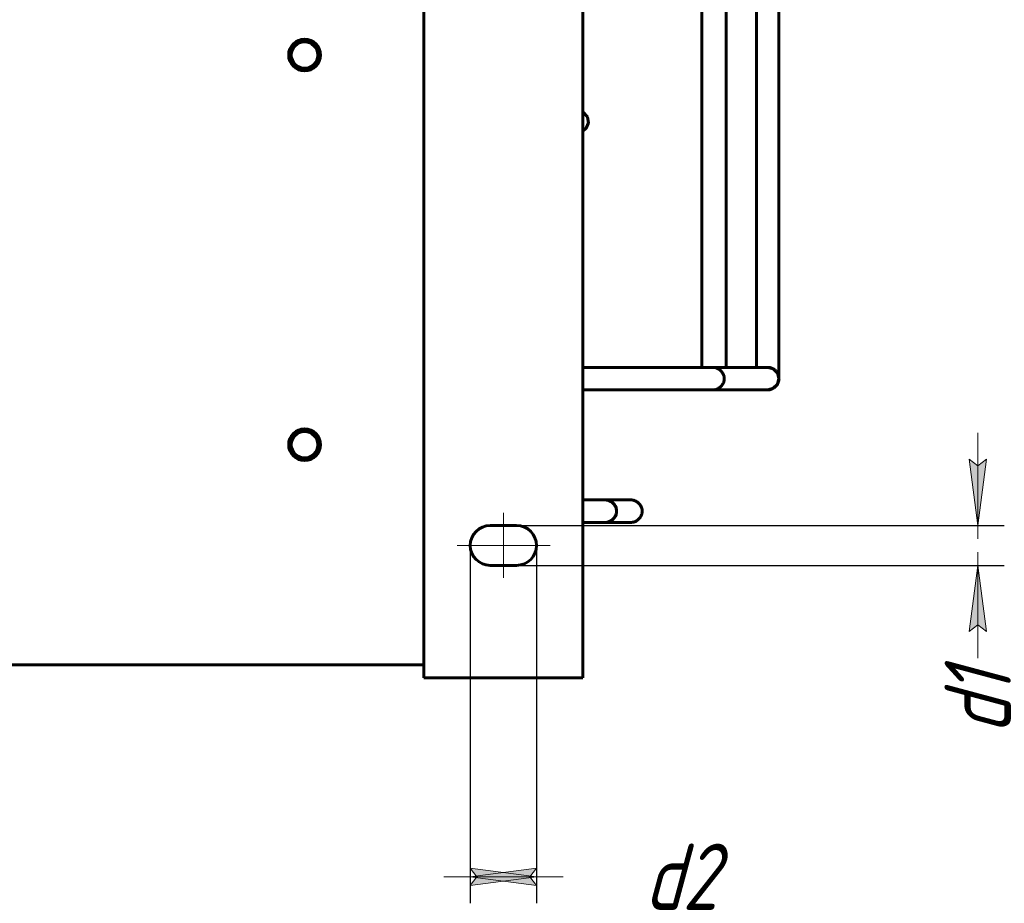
# Model space of a CAD drawing. Header units: millimetres. Extents: x 0 to 420, y 0 to 594.
# Tile 14 of 17: x 244 to 318, y 343 to 409. Entities that reach past the tile are written whole.
import ezdxf

# ---------------------------------------------------------------- set-up
doc = ezdxf.new("R2010")
doc.units = ezdxf.units.MM
for name, pattern in [('K5LT_AXLED', [19.5, 15, -1.5, 1.5, -1.5]), ('K5LT_BASIC', [0]), ('K5LT_THIN', [0])]:
    doc.linetypes.add(name, pattern=pattern)
doc.layers.add('Системный слой', color=7, linetype='Continuous')
doc.styles.add('KDIMTEXTSTYLE', font='GOST_AU.SHX', dxfattribs={"width": 0.96, "oblique": 15, "height": 5})
doc.dimstyles.new('KDIMSTYLE (0.20)', dxfattribs={"dimtxt": 5, "dimasz": 1, "dimexe": 2, "dimexo": 0, "dimgap": 1, "dimtad": 1, "dimlfac": 5, "dimtxsty": 'KDIMTEXTSTYLE', "dimsah": 1, "dimcen": 0, "dimdle": 1, "dimadec": 0, "dimazin": 0, "dimtfac": 0.667, "dimtmove": 0, "dimatfit": 3, "dimfxl": 1, "dimtvp": 1, "dimtolj": 1, "dimtzin": 0, "dimarcsym": 0})

# ---------------------------------------------------------------- blocks, each defined once
blk = doc.blocks.new('U109')
at = {"layer": 'Системный слой', "color": 150, "linetype": 'K5LT_BASIC', "lineweight": 60, "true_color": 0x0080ff}
for p, q in [((296.275, 381.567), (296.274, 381.567)), ((296.274, 381.567), (296.274, 381.567)), ((296.276, 381.567), (296.275, 381.567)), ((296.275, 381.567), (296.275, 381.567)), ((296.275, 381.567), (296.275, 381.567)), ((296.277, 381.567), (296.276, 381.567)), ((296.276, 381.567), (296.276, 381.567)), ((296.278, 381.567), (296.277, 381.567))]:
    blk.add_line(p, q, dxfattribs=at)
blk = doc.blocks.new('U110')
at = {"layer": 'Системный слой', "color": 150, "linetype": 'K5LT_BASIC', "lineweight": 60, "true_color": 0x0080ff}
blk.add_line((295.426, 410.967), (295.426, 383.267), dxfattribs=at)
blk = doc.blocks.new('U128')
at = {"layer": 'Системный слой', "color": 150, "linetype": 'K5LT_BASIC', "lineweight": 60, "true_color": 0x0080ff}
for p, q in [((288.154, 373.267), (288.154, 373.267)), ((288.154, 373.267), (288.335, 373.245)), ((288.335, 373.245), (288.336, 373.245)), ((288.336, 373.245), (288.337, 373.244)), ((288.337, 373.244), (288.338, 373.244)), ((288.338, 373.244), (288.339, 373.244)), ((288.339, 373.244), (288.341, 373.243)), ((288.341, 373.243), (288.343, 373.243)), ((288.343, 373.243), (288.347, 373.242)), ((288.347, 373.242), (288.354, 373.24)), ((288.354, 373.24), (288.367, 373.236)), ((288.367, 373.236), (288.394, 373.228)), ((288.394, 373.228), (288.448, 373.208)), ((288.448, 373.208), (288.55, 373.158)), ((288.55, 373.158), (288.733, 373.022)), ((288.733, 373.022), (288.966, 372.652)), ((288.966, 372.652), (289.004, 372.417))]:
    blk.add_line(p, q, dxfattribs=at)
blk = doc.blocks.new('U129')
at = {"layer": 'Системный слой', "color": 150, "linetype": 'K5LT_BASIC', "lineweight": 60, "true_color": 0x0080ff}
blk.add_line((288.154, 373.267), (288.154, 373.267), dxfattribs=at)
blk.add_line((288.154, 373.267), (288.154, 373.267), dxfattribs=at)
blk.add_line((288.154, 373.267), (288.154, 373.267), dxfattribs=at)
blk = doc.blocks.new('U130')
at = {"layer": 'Системный слой', "color": 150, "linetype": 'K5LT_BASIC', "lineweight": 60, "true_color": 0x0080ff}
for q in [(286.458, 373.267), (288.154, 373.267), (288.154, 373.267), (288.154, 373.267), (288.154, 373.267)]:
    blk.add_line((288.154, 373.267), q, dxfattribs=at)
blk = doc.blocks.new('U131')
at = {"layer": 'Системный слой', "color": 150, "linetype": 'K5LT_BASIC', "lineweight": 60, "true_color": 0x0080ff}
for q in [(286.458, 373.267), (288.154, 373.267)]:
    blk.add_line((288.154, 373.267), q, dxfattribs=at)
blk = doc.blocks.new('U132')
at = {"layer": 'Системный слой', "color": 150, "linetype": 'K5LT_BASIC', "lineweight": 60, "true_color": 0x0080ff}
for p, q in [((288.154, 373.267), (288.154, 373.267)), ((288.154, 371.567), (288.154, 371.567))]:
    blk.add_line(p, q, dxfattribs=at)
blk = doc.blocks.new('U135')
at = {"layer": 'Системный слой', "color": 150, "linetype": 'K5LT_BASIC', "lineweight": 60, "true_color": 0x0080ff}
for p, q in [((300.404, 383.267), (300.823, 383.145)), ((300.823, 383.145), (301.133, 382.835)), ((301.133, 382.835), (301.254, 382.417))]:
    blk.add_line(p, q, dxfattribs=at)
blk = doc.blocks.new('U136')
at = {"layer": 'Системный слой', "color": 150, "linetype": 'K5LT_BASIC', "lineweight": 60, "true_color": 0x0080ff}
for p, q in [((299.554, 414.442), (299.554, 384.01)), ((299.554, 384.01), (299.554, 383.998)), ((299.554, 383.998), (299.554, 383.981)), ((299.554, 383.981), (299.554, 383.968)), ((299.554, 383.968), (299.554, 383.954)), ((299.554, 383.954), (299.554, 383.938)), ((299.554, 383.938), (299.554, 383.925)), ((299.554, 383.925), (299.554, 383.91)), ((299.554, 383.91), (299.554, 383.881)), ((299.554, 383.881), (299.554, 383.852)), ((299.554, 383.852), (299.554, 383.839)), ((299.554, 383.839), (299.554, 383.823)), ((299.554, 383.823), (299.554, 383.792)), ((299.554, 383.792), (299.554, 383.73)), ((299.554, 383.73), (299.554, 383.682)), ((299.554, 383.682), (299.554, 383.67)), ((299.554, 383.67), (299.554, 383.653)), ((299.554, 383.653), (299.554, 383.621)), ((299.554, 383.621), (299.554, 383.555)), ((299.554, 383.555), (299.554, 383.484)), ((299.554, 383.484), (299.554, 383.472)), ((299.554, 383.472), (299.554, 383.456)), ((299.554, 383.456), (299.554, 383.423)), ((299.554, 383.423), (299.554, 383.36)), ((299.554, 383.36), (299.554, 383.295)), ((299.554, 383.295), (299.554, 383.284)), ((299.554, 383.284), (299.554, 383.272)), ((299.554, 383.272), (299.554, 383.267))]:
    blk.add_line(p, q, dxfattribs=at)
blk = doc.blocks.new('U137')
at = {"layer": 'Системный слой', "color": 150, "linetype": 'K5LT_BASIC', "lineweight": 60, "true_color": 0x0080ff}
for p, q in [((301.254, 434.347), (301.254, 388.874)), ((301.254, 388.874), (301.254, 384.011)), ((301.254, 384.011), (301.254, 383.995)), ((301.254, 383.995), (301.254, 383.981)), ((301.254, 383.981), (301.254, 383.967)), ((301.254, 383.967), (301.254, 383.952)), ((301.254, 383.952), (301.254, 383.938)), ((301.254, 383.938), (301.254, 383.924)), ((301.254, 383.924), (301.254, 383.909)), ((301.254, 383.909), (301.254, 383.878)), ((301.254, 383.878), (301.254, 383.852)), ((301.254, 383.852), (301.254, 383.838)), ((301.254, 383.838), (301.254, 383.822)), ((301.254, 383.822), (301.254, 383.789)), ((301.254, 383.789), (301.254, 383.723)), ((301.254, 383.723), (301.254, 383.683)), ((301.254, 383.683), (301.254, 383.669)), ((301.254, 383.669), (301.254, 383.652)), ((301.254, 383.652), (301.254, 383.618)), ((301.254, 383.618), (301.254, 383.549)), ((301.254, 383.549), (301.254, 383.484)), ((301.254, 383.484), (301.254, 383.471)), ((301.254, 383.471), (301.254, 383.454)), ((301.254, 383.454), (301.254, 383.421)), ((301.254, 383.421), (301.254, 383.355)), ((301.254, 383.355), (301.254, 383.294)), ((301.254, 383.294), (301.254, 383.282)), ((301.254, 383.282), (301.254, 383.266)), ((301.254, 383.266), (301.254, 383.234)), ((301.254, 383.234), (301.254, 383.173)), ((301.254, 383.173), (301.254, 383.119)), ((301.254, 383.119), (301.254, 383.108)), ((301.254, 383.108), (301.254, 383.093)), ((301.254, 383.093), (301.254, 383.064)), ((301.254, 383.064), (301.254, 383.007)), ((301.254, 383.007), (301.254, 382.952)), ((301.254, 382.952), (301.254, 382.942)), ((301.254, 382.942), (301.254, 382.929)), ((301.254, 382.929), (301.254, 382.903)), ((301.254, 382.903), (301.254, 382.852)), ((301.254, 382.852), (301.254, 382.806)), ((301.254, 382.806), (301.254, 382.797)), ((301.254, 382.797), (301.254, 382.786)), ((301.254, 382.786), (301.254, 382.763)), ((301.254, 382.763), (301.254, 382.72)), ((301.254, 382.72), (301.254, 382.68)), ((301.254, 382.68), (301.254, 382.673)), ((301.254, 382.673), (301.254, 382.663)), ((301.254, 382.663), (301.254, 382.644)), ((301.254, 382.644), (301.254, 382.609)), ((301.254, 382.609), (301.254, 382.576)), ((301.254, 382.576), (301.254, 382.57)), ((301.254, 382.57), (301.254, 382.563)), ((301.254, 382.563), (301.254, 382.548)), ((301.254, 382.548), (301.254, 382.521)), ((301.254, 382.521), (301.254, 382.5)), ((301.254, 382.5), (301.254, 382.495)), ((301.254, 382.495), (301.254, 382.49)), ((301.254, 382.49), (301.254, 382.48)), ((301.254, 382.48), (301.254, 382.461)), ((301.254, 382.461), (301.254, 382.447)), ((301.254, 382.447), (301.254, 382.444)), ((301.254, 382.444), (301.254, 382.441)), ((301.254, 382.441), (301.254, 382.435)), ((301.254, 382.435), (301.254, 382.426)), ((301.254, 382.426), (301.254, 382.421)), ((301.254, 382.421), (301.254, 382.42)), ((301.254, 382.42), (301.254, 382.419)), ((301.254, 382.419), (301.254, 382.418)), ((301.254, 382.418), (301.254, 382.418)), ((301.254, 382.418), (301.254, 382.418)), ((301.254, 382.418), (301.254, 382.417)), ((301.254, 382.417), (301.254, 382.417)), ((301.254, 382.417), (301.254, 382.417)), ((301.254, 382.417), (301.254, 382.417)), ((301.254, 382.417), (301.254, 382.417)), ((301.254, 382.417), (301.254, 382.417))]:
    blk.add_line(p, q, dxfattribs=at)
blk = doc.blocks.new('U138')
at = {"layer": 'Системный слой', "color": 150, "linetype": 'K5LT_BASIC', "lineweight": 60, "true_color": 0x0080ff}
for p, q in [((301.132, 381.998), (300.822, 381.688)), ((301.254, 382.417), (301.132, 381.998)), ((300.822, 381.688), (300.402, 381.567))]:
    blk.add_line(p, q, dxfattribs=at)
blk = doc.blocks.new('U141')
at = {"layer": 'Системный слой', "color": 150, "linetype": 'K5LT_BASIC', "lineweight": 60, "true_color": 0x0080ff}
for p, q in [((288.192, 373.267), (288.154, 373.267)), ((288.337, 373.267), (288.192, 373.267)), ((288.41, 373.267), (288.337, 373.267)), ((288.446, 373.267), (288.41, 373.267)), ((288.464, 373.267), (288.446, 373.267)), ((288.473, 373.267), (288.464, 373.267)), ((288.478, 373.267), (288.473, 373.267)), ((288.48, 373.267), (288.478, 373.267)), ((288.481, 373.267), (288.48, 373.267)), ((288.482, 373.267), (288.481, 373.267)), ((288.627, 373.267), (288.482, 373.267)), ((288.482, 373.267), (288.482, 373.267)), ((288.731, 373.267), (288.627, 373.267)), ((288.799, 373.267), (288.731, 373.267)), ((288.833, 373.267), (288.799, 373.267)), ((288.85, 373.267), (288.833, 373.267)), ((288.858, 373.267), (288.85, 373.267)), ((288.863, 373.267), (288.858, 373.267)), ((288.933, 373.267), (288.863, 373.267)), ((288.998, 373.267), (288.933, 373.267)), ((289.03, 373.267), (288.998, 373.267)), ((289.046, 373.267), (289.03, 373.267)), ((289.054, 373.267), (289.046, 373.267)), ((289.058, 373.267), (289.054, 373.267)), ((289.122, 373.267), (289.058, 373.267)), ((289.185, 373.267), (289.122, 373.267)), ((289.215, 373.267), (289.185, 373.267)), ((289.23, 373.267), (289.215, 373.267)), ((289.238, 373.267), (289.23, 373.267)), ((289.242, 373.267), (289.238, 373.267)), ((289.308, 373.267), (289.242, 373.267)), ((289.366, 373.267), (289.308, 373.267)), ((289.394, 373.267), (289.366, 373.267)), ((289.409, 373.267), (289.394, 373.267)), ((289.416, 373.267), (289.409, 373.267)), ((289.419, 373.267), (289.416, 373.267)), ((289.478, 373.267), (289.419, 373.267)), ((289.531, 373.267), (289.478, 373.267)), ((289.556, 373.267), (289.531, 373.267)), ((289.569, 373.267), (289.556, 373.267)), ((289.575, 373.267), (289.569, 373.267)), ((289.578, 373.267), (289.575, 373.267)), ((289.632, 373.267), (289.578, 373.267)), ((289.679, 373.267), (289.632, 373.267)), ((289.701, 373.267), (289.679, 373.267)), ((289.712, 373.267), (289.701, 373.267)), ((289.718, 373.267), (289.712, 373.267)), ((289.721, 373.267), (289.718, 373.267)), ((289.769, 373.267), (289.721, 373.267)), ((289.808, 373.267), (289.769, 373.267)), ((289.827, 373.267), (289.808, 373.267)), ((289.836, 373.267), (289.827, 373.267)), ((289.841, 373.267), (289.836, 373.267)), ((289.843, 373.267), (289.841, 373.267)), ((289.879, 373.267), (289.843, 373.267)), ((289.911, 373.267), (289.879, 373.267)), ((289.926, 373.267), (289.911, 373.267)), ((289.933, 373.267), (289.926, 373.267)), ((289.937, 373.267), (289.933, 373.267)), ((289.938, 373.267), (289.937, 373.267)), ((289.968, 373.267), (289.938, 373.267)), ((289.992, 373.267), (289.968, 373.267)), ((290.003, 373.267), (289.992, 373.267)), ((290.008, 373.267), (290.003, 373.267)), ((290.011, 373.267), (290.008, 373.267)), ((290.012, 373.267), (290.011, 373.267)), ((290.029, 373.267), (290.012, 373.267)), ((290.047, 373.267), (290.029, 373.267)), ((290.055, 373.267), (290.047, 373.267)), ((290.058, 373.267), (290.055, 373.267)), ((290.06, 373.267), (290.058, 373.267)), ((290.061, 373.267), (290.06, 373.267)), ((290.072, 373.267), (290.061, 373.267)), ((290.061, 373.267), (290.061, 373.267)), ((290.076, 373.267), (290.072, 373.267)), ((290.078, 373.267), (290.076, 373.267)), ((290.079, 373.267), (290.078, 373.267)), ((290.08, 373.267), (290.079, 373.267)), ((290.079, 373.267), (290.079, 373.267)), ((290.082, 373.267), (290.08, 373.267)), ((290.083, 373.267), (290.082, 373.267)), ((290.084, 373.267), (290.083, 373.267)), ((290.085, 373.267), (290.084, 373.267)), ((290.084, 373.267), (290.084, 373.267)), ((290.084, 373.267), (290.084, 373.267)), ((290.084, 373.267), (290.084, 373.267)), ((290.086, 373.267), (290.085, 373.267)), ((290.085, 373.267), (290.085, 373.267)), ((290.085, 373.267), (290.085, 373.267)), ((290.085, 373.267), (290.085, 373.267)), ((290.085, 373.267), (290.085, 373.267)), ((290.085, 373.267), (290.085, 373.267)), ((290.085, 373.267), (290.085, 373.267)), ((290.085, 373.267), (290.085, 373.267)), ((290.086, 373.267), (290.086, 373.267)), ((290.086, 373.267), (290.086, 373.267)), ((290.086, 373.267), (290.086, 373.267)), ((290.086, 373.267), (290.086, 373.267)), ((290.086, 373.267), (290.086, 373.267)), ((290.086, 373.267), (290.086, 373.267)), ((290.086, 373.267), (290.086, 373.267)), ((290.086, 373.267), (290.086, 373.267)), ((290.086, 373.267), (290.086, 373.267)), ((290.086, 373.267), (290.086, 373.267)), ((290.086, 373.267), (290.086, 373.267)), ((290.086, 373.267), (290.086, 373.267)), ((290.086, 373.267), (290.086, 373.267)), ((290.086, 373.267), (290.086, 373.267)), ((290.086, 373.267), (290.086, 373.267)), ((290.086, 373.267), (290.086, 373.267)), ((290.086, 373.267), (290.086, 373.267)), ((290.086, 373.267), (290.086, 373.267)), ((290.086, 373.267), (290.086, 373.267)), ((290.086, 373.267), (290.086, 373.267)), ((290.086, 373.267), (290.086, 373.267)), ((290.086, 373.267), (290.086, 373.267)), ((290.086, 373.267), (290.086, 373.267))]:
    blk.add_line(p, q, dxfattribs=at)
blk = doc.blocks.new('U142')
at = {"layer": 'Системный слой', "color": 150, "linetype": 'K5LT_BASIC', "lineweight": 60, "true_color": 0x0080ff}
for p in [(290.086, 371.567), (288.154, 371.567)]:
    blk.add_line(p, (288.154, 371.567), dxfattribs=at)
blk = doc.blocks.new('U175')
at = {"layer": 'Системный слой', "color": 150, "linetype": 'K5LT_BASIC', "lineweight": 60, "true_color": 0x0080ff}
for p, q in [((286.458, 402.545), (286.809, 402.158)), ((286.809, 402.158), (286.877, 401.687)), ((286.686, 401.286), (286.46, 401.09)), ((286.877, 401.687), (286.686, 401.286)), ((286.46, 401.09), (286.458, 401.089))]:
    blk.add_line(p, q, dxfattribs=at)
blk = doc.blocks.new('U176')
at = {"layer": 'Системный слой', "color": 150, "linetype": 'K5LT_BASIC', "lineweight": 60, "true_color": 0x0080ff}
for p, q in [((286.458, 402.545), (286.806, 402.165)), ((286.806, 402.165), (286.882, 401.719)), ((286.704, 401.307), (286.458, 401.089)), ((286.882, 401.719), (286.704, 401.307))]:
    blk.add_line(p, q, dxfattribs=at)
blk = doc.blocks.new('KDIMARROW_02')
at = {"layer": 'Системный слой'}
blk.add_hatch(color=0, dxfattribs=at).paths.add_polyline_path([(4.5, 0), (5, 0.658), (0, 0), (5, -0.658)])
at = {"layer": 'Системный слой', "color": 0, "linetype": 'K5LT_THIN', "lineweight": 18}
for p, q in [((0, 0), (-1, 0)), ((5, 0.658), (0, 0)), ((0, 0), (5, -0.658)), ((0, 0), (7, 0)), ((4.5, 0), (5, 0.658)), ((5, -0.658), (4.5, 0))]:
    blk.add_line(p, q, dxfattribs=at)

msp = doc.modelspace()

# ---------------------------------------------------------------- linework, layer by layer
at = {"layer": 'Системный слой', "color": 150, "linetype": 'K5LT_BASIC', "lineweight": 60, "true_color": 0x0080ff}
for p, q in [((274.4575, 505.8296), (274.4575, 359.8296)), ((286.4575, 505.8296), (286.4575, 359.8296)), ((297.2742, 411.3855), (297.2742, 383.2671)), ((296.2758, 383.2671), (286.4575, 383.2671)), ((300.404, 383.2671), (296.2756, 383.2671)), ((296.2758, 381.5671), (286.4575, 381.5671)), ((300.404, 381.5671), (296.2758, 381.5671)), ((296.4225, 381.5671), (296.4259, 381.5671)), ((290.0856, 373.2671), (288.1537, 373.2671)), ((290.0855, 373.2671), (290.0856, 373.2671)), ((290.0855, 373.2671), (290.0856, 373.2671)), ((290.0856, 373.2671), (290.0855, 373.2671)), ((290.0856, 373.2671), (290.0856, 373.2671)), ((288.1539, 371.5671), (286.4575, 371.5671)), ((288.1539, 371.5671), (288.1537, 371.5671)), ((288.1539, 371.5671), (288.1537, 371.5671)), ((288.1539, 371.5671), (288.1538, 371.5671)), ((288.1539, 371.5671), (290.0856, 371.5671)), ((290.0857, 371.5671), (290.0855, 371.5671)), ((290.0856, 371.5671), (290.0855, 371.5671)), ((290.0857, 371.5671), (290.0855, 371.5671)), ((290.0856, 371.5671), (290.0857, 371.5671)), ((281.4575, 371.3296), (279.4575, 371.3296)), ((279.4575, 368.3296), (281.4575, 368.3296)), ((274.4575, 360.8296), (172.4575, 360.8296)), ((274.4575, 359.8296), (286.4575, 359.8296))]:
    msp.add_line(p, q, dxfattribs=at)
at = {"layer": 'Системный слой', "color": 30, "linetype": 'K5LT_AXLED', "lineweight": 18, "true_color": 0xff8000}
for p, q in [((280.4575, 372.2818), (280.4575, 367.3846)), ((276.978, 369.8296), (283.9833, 369.8296))]:
    msp.add_line(p, q, dxfattribs=at)
at = {"layer": 'Системный слой', "color": 150, "linetype": 'K5LT_BASIC', "lineweight": 60, "true_color": 0x0080ff}
for centre, radius in [((265.4575, 406.8296), 1.2), ((265.4575, 406.8296), 1), ((265.4575, 377.4296), 1.2), ((265.4575, 377.4296), 1)]:
    msp.add_circle(centre, radius, dxfattribs=at)
for centre, start, end in [((279.4575, 369.8296), 90, 270), ((281.4575, 369.8296), 270, 90)]:
    msp.add_arc(centre, 1.5, start, end, dxfattribs=at)
for points, knots in [([(296.2759, 383.2671), (296.276, 383.2671), (296.2761, 383.2671), (296.2763, 383.2671), (296.2765, 383.2671), (296.2769, 383.2671), (296.2773, 383.2671), (296.2782, 383.2671), (296.2789, 383.2671), (296.2808, 383.267), (296.282, 383.267), (296.2858, 383.267), (296.2884, 383.267), (296.2939, 383.2668), (296.2969, 383.2668), (296.3058, 383.2665), (296.3117, 383.2662), (296.3276, 383.2653), (296.3375, 383.2645), (296.3672, 383.2617), (296.387, 383.2589), (296.4385, 383.2498), (296.4702, 383.2421), (296.5381, 383.2213), (296.574, 383.2074), (296.6455, 383.174), (296.681, 383.1543), (296.7507, 383.1094), (296.7847, 383.0838), (296.8499, 383.0277), (296.8809, 382.997), (296.9383, 382.9315), (296.9648, 382.8966), (297.0119, 382.8245), (297.0326, 382.7873), (297.0675, 382.7122), (297.0819, 382.6742), (297.1044, 382.5987), (297.1127, 382.5612), (297.1231, 382.4888), (297.1233, 382.4538), (297.1259, 382.4175), (297.1258, 382.416), (297.1257, 382.3794), (297.123, 382.3445), (297.1128, 382.274), (297.105, 382.2383), (297.0882, 382.1803), (297.0804, 382.1574), (297.0675, 382.1243), (297.0632, 382.1138), (297.0563, 382.0982), (297.054, 382.093), (297.0505, 382.0852), (297.0492, 382.0827), (297.0474, 382.0788), (297.0468, 382.0775), (297.0459, 382.0756), (297.0456, 382.0749), (297.0451, 382.074), (297.045, 382.0737), (297.0447, 382.0732), (297.0447, 382.073), (297.0445, 382.0728), (297.0445, 382.0727), (297.0444, 382.0725), (297.0444, 382.0725), (297.0344, 382.0519), (297.0237, 382.0318), (297.0065, 382.0023), (297.0006, 381.9926), (296.9822, 381.9638), (296.9693, 381.945), (296.9352, 381.8994), (296.9133, 381.8732), (296.8826, 381.8404), (296.8755, 381.8324), (296.8435, 381.8026), (296.8197, 381.7796), (296.7602, 381.7316), (296.7245, 381.7067), (296.6511, 381.663), (296.6136, 381.6441), (296.538, 381.6128), (296.5002, 381.6002), (296.425, 381.5812), (296.3877, 381.5746), (296.3501, 381.5708), (296.3501, 381.5708), (296.35, 381.5708), (296.35, 381.5708), (296.3267, 381.5695), (296.3033, 381.5672), (296.2786, 381.5671), (296.2772, 381.5671), (296.2759, 381.5671)], [0, 0, 0, 0, 0.0050569, 0.0050569, 0.0143279, 0.0143279, 0.0324486, 0.0324486, 0.0686899, 0.0686899, 0.140751, 0.140751, 0.2844519, 0.2844519, 0.4531087, 0.4531087, 0.7904222, 0.7904222, 1.3548217, 1.3548217, 2.4836205, 2.4836205, 4.3243176, 4.3243176, 6.4967269, 6.4967269, 8.7897016, 8.7897016, 11.1890093, 11.1890093, 13.652365, 13.652365, 16.1220103, 16.1220103, 18.5229312, 18.5229312, 20.8157744, 20.8157744, 22.9815386, 22.9815386, 24.9584651, 24.9584651, 25.0423607, 25.0423607, 27.0196579, 27.0196579, 29.0797894, 29.0797894, 30.448454, 30.448454, 31.0936589, 31.0936589, 31.4163397, 31.4163397, 31.5777008, 31.5777008, 31.6583865, 31.6583865, 31.6987307, 31.6987307, 31.7189031, 31.7189031, 31.7289894, 31.7289894, 31.7340325, 31.7340325, 31.7390325, 31.7390325, 33.0296111, 33.0296111, 33.6754564, 33.6754564, 34.9671471, 34.9671471, 36.9046948, 36.9046948, 37.5076932, 37.5076932, 39.3789197, 39.3789197, 41.8346336, 41.8346336, 44.2057306, 44.2057306, 46.4609752, 46.4609752, 48.5927085, 48.5927085, 48.5970827, 48.5970827, 48.5972874, 48.5972874, 49.9221349, 49.9221349, 50, 50, 50, 50]), ([(300.404, 383.2671), (300.4043, 383.2671), (300.4047, 383.2671), (300.4055, 383.2671), (300.406, 383.2671), (300.4076, 383.267), (300.4087, 383.267), (300.4118, 383.267), (300.4139, 383.267), (300.4202, 383.2669), (300.4243, 383.2668), (300.4368, 383.2664), (300.4452, 383.266), (300.4615, 383.2649), (300.4694, 383.2642), (300.4924, 383.2619), (300.5074, 383.26), (300.5444, 383.2541), (300.5663, 383.2496), (300.6245, 383.235), (300.6605, 383.2233), (300.7322, 383.1944), (300.7679, 383.177), (300.8386, 383.1365), (300.8734, 383.1133), (300.9407, 383.0613), (300.973, 383.0325), (301.0338, 382.9704), (301.0622, 382.9369), (301.1136, 382.8669), (301.1366, 382.8305), (301.1764, 382.7562), (301.1933, 382.7184), (301.2205, 382.6426), (301.2312, 382.6048), (301.2463, 382.5303), (301.251, 382.4935), (301.2537, 382.4439), (301.2543, 382.4313), (301.2536, 382.3961), (301.2531, 382.3733), (301.2497, 382.3354), (301.2478, 382.3202), (301.2447, 382.2992), (301.2437, 382.2934), (301.2422, 382.2846), (301.2416, 382.2817), (301.2408, 382.2773), (301.2406, 382.2758), (301.2401, 382.2737), (301.24, 382.2729), (301.2398, 382.2718), (301.2397, 382.2715), (301.2396, 382.2709), (301.2396, 382.2707), (301.2395, 382.2705), (301.2395, 382.2704), (301.2395, 382.2702), (301.2394, 382.2701), (301.2394, 382.2699), (301.2394, 382.2699), (301.2393, 382.2697), (301.2393, 382.2696), (301.2393, 382.2694), (301.2393, 382.2693), (301.2392, 382.269), (301.2392, 382.2689), (301.2391, 382.2684), (301.239, 382.2681), (301.2389, 382.2675), (301.2388, 382.2671), (301.2386, 382.266), (301.2385, 382.2653), (301.2381, 382.2634), (301.2378, 382.2623), (301.2373, 382.2597), (301.237, 382.2582), (301.236, 382.2537), (301.2354, 382.2509), (301.2337, 382.2435), (301.2326, 382.2391), (301.23, 382.2286), (301.2285, 382.2227), (301.2237, 382.2053), (301.2204, 382.1939), (301.2112, 382.1652), (301.205, 382.148), (301.1893, 382.108), (301.1792, 382.0854), (301.1499, 382.0267), (301.1291, 381.9914), (301.0818, 381.9224), (301.0553, 381.8888), (301.0166, 381.8463), (301.0066, 381.8353), (300.975, 381.8052), (300.9541, 381.7852), (300.8983, 381.7389), (300.863, 381.7135), (300.79, 381.6687), (300.7525, 381.6492), (300.677, 381.6167), (300.6391, 381.6035), (300.568, 381.5845), (300.5349, 381.5779), (300.4857, 381.5714), (300.4698, 381.5698), (300.4373, 381.5676), (300.4207, 381.5671), (300.4042, 381.5671)], [0, 0, 0, 0, 0.0171665, 0.0171665, 0.047208, 0.047208, 0.1058604, 0.1058604, 0.2217346, 0.2217346, 0.453483, 0.453483, 0.9169799, 0.9169799, 1.3605656, 1.3605656, 2.2015734, 2.2015734, 3.4400033, 3.4400033, 5.5262433, 5.5262433, 7.7278585, 7.7278585, 10.0409483, 10.0409483, 12.4353887, 12.4353887, 14.8626723, 14.8626723, 17.2468052, 17.2468052, 19.538821, 19.538821, 21.7065881, 21.7065881, 23.766171, 23.766171, 24.4600876, 24.4600876, 25.7237618, 25.7237618, 26.5741797, 26.5741797, 26.904219, 26.904219, 27.0692058, 27.0692058, 27.1516926, 27.1516926, 27.1929345, 27.1929345, 27.2135551, 27.2135551, 27.2238653, 27.2238653, 27.2290204, 27.2290204, 27.2339204, 27.2339204, 27.2388204, 27.2388204, 27.2437204, 27.2437204, 27.2490768, 27.2490768, 27.2593869, 27.2593869, 27.2752548, 27.2752548, 27.2966805, 27.2966805, 27.3379198, 27.3379198, 27.4013906, 27.4013906, 27.4870928, 27.4870928, 27.6520378, 27.6520378, 27.905911, 27.905911, 28.2487121, 28.2487121, 28.9084341, 28.9084341, 29.9238893, 29.9238893, 31.2950778, 31.2950778, 33.5660232, 33.5660232, 35.9351409, 35.9351409, 36.7521629, 36.7521629, 38.3555855, 38.3555855, 40.7666406, 40.7666406, 43.1017118, 43.1017118, 45.3208194, 45.3208194, 47.189602, 47.189602, 48.0791875, 48.0791875, 49, 49, 49, 49]), ([(289.0039, 372.4171), (289.0039, 372.4215), (289.0038, 372.426), (289.0036, 372.4394), (289.0032, 372.4483), (289.0018, 372.4749), (289.0002, 372.4926), (288.9935, 372.5461), (288.9864, 372.5816), (288.967, 372.6531), (288.9545, 372.689), (288.9239, 372.7608), (288.9056, 372.7966), (288.8634, 372.8669), (288.8394, 372.9013), (288.7858, 372.9678), (288.7562, 372.9998), (288.6927, 373.0594), (288.6587, 373.0871), (288.5879, 373.1369), (288.5511, 373.1591), (288.4763, 373.1971), (288.4384, 373.213), (288.3782, 373.2333), (288.3564, 373.2393), (288.3188, 373.249), (288.3029, 373.2522), (288.2537, 373.2611), (288.2198, 373.2649), (288.1753, 373.2668), (288.1647, 373.2671), (288.154, 373.2671), (288.154, 373.2671), (288.154, 373.2671), (288.1539, 373.2671), (288.1539, 373.2671)], [0, 0, 0, 0, 0.1355583, 0.1355583, 0.4065836, 0.4065836, 0.9483241, 0.9483241, 2.0536875, 2.0536875, 3.2159596, 3.2159596, 4.4380646, 4.4380646, 5.721583, 5.721583, 7.0476108, 7.0476108, 8.3833749, 8.3833749, 9.6926216, 9.6926216, 10.9440875, 10.9440875, 11.6372215, 11.6372215, 12.1318683, 12.1318683, 13.1708307, 13.1708307, 13.4965804, 13.4965804, 13.4973499, 13.4973499, 13.4984332, 13.4984332, 13.4984332, 13.4984332]), ([(289.0039, 372.4171), (289.0039, 372.4215), (289.0038, 372.426), (289.0036, 372.4394), (289.0032, 372.4483), (289.002, 372.4705), (289.001, 372.4838), (288.9967, 372.5235), (288.9924, 372.5498), (288.979, 372.6121), (288.9686, 372.6479), (288.9424, 372.7198), (288.9263, 372.7557), (288.8886, 372.8268), (288.8667, 372.8619), (288.8174, 372.9301), (288.7899, 372.9632), (288.7298, 373.0259), (288.6974, 373.0553), (288.6291, 373.1091), (288.5932, 373.1336), (288.5195, 373.1762), (288.4818, 373.1946), (288.4062, 373.2248), (288.3685, 373.2369), (288.2934, 373.2548), (288.2562, 373.2609), (288.1974, 373.2661), (288.176, 373.267), (288.1543, 373.2671), (288.1541, 373.2671), (288.1539, 373.2671)], [0, 0, 0, 0, 0.1355713, 0.1355713, 0.4066228, 0.4066228, 0.8132455, 0.8132455, 1.6264911, 1.6264911, 2.7661165, 2.7661165, 3.9648667, 3.9648667, 5.2255477, 5.2255477, 6.5391221, 6.5391221, 7.8742091, 7.8742091, 9.1985843, 9.1985843, 10.4742585, 10.4742585, 11.6865306, 11.6865306, 12.8326601, 12.8326601, 13.4887256, 13.4887256, 13.496127, 13.496127, 13.496127, 13.496127]), ([(290.0856, 373.2671), (290.0856, 373.2671), (290.0856, 373.2671), (290.0862, 373.2671), (290.0868, 373.2671), (290.0883, 373.2671), (290.0892, 373.267), (290.0918, 373.267), (290.0935, 373.267), (290.0985, 373.267), (290.1018, 373.2669), (290.1089, 373.2667), (290.1126, 373.2666), (290.1218, 373.2662), (290.1272, 373.2659), (290.1429, 373.2649), (290.1531, 373.264), (290.1785, 373.2614), (290.1935, 373.2593), (290.2297, 373.2533), (290.2509, 373.2489), (290.3084, 373.2344), (290.3442, 373.2225), (290.416, 373.1934), (290.4518, 373.1758), (290.5225, 373.1351), (290.5572, 373.1117), (290.6243, 373.0595), (290.6566, 373.0306), (290.7173, 372.9682), (290.7456, 372.9346), (290.7967, 372.8646), (290.8196, 372.8281), (290.8591, 372.7536), (290.8759, 372.7157), (290.9029, 372.64), (290.9133, 372.6024), (290.9282, 372.5279), (290.9328, 372.4911), (290.9364, 372.4186), (290.9356, 372.383), (290.929, 372.3124), (290.9232, 372.2771), (290.9063, 372.206), (290.8951, 372.1701), (290.8672, 372.0983), (290.8502, 372.0624), (290.8108, 371.9916), (290.7881, 371.9568), (290.7371, 371.8891), (290.7087, 371.8564), (290.6473, 371.7949), (290.6143, 371.7661), (290.5449, 371.7138), (290.5086, 371.6902), (290.4344, 371.6494), (290.3966, 371.632), (290.321, 371.6037), (290.2833, 371.5925), (290.2083, 371.5764), (290.1713, 371.5711), (290.1216, 371.5678), (290.109, 371.5673), (290.0928, 371.5671), (290.0892, 371.5671), (290.0857, 371.5671), (290.0856, 371.5671), (290.0856, 371.5671), (290.0856, 371.5671), (290.0856, 371.5671)], [0, 0, 0, 0, 0.0003692, 0.0003692, 0.019434, 0.019434, 0.0499731, 0.0499731, 0.1054987, 0.1054987, 0.2137737, 0.2137737, 0.3386786, 0.3386786, 0.5162799, 0.5162799, 0.8548507, 0.8548507, 1.3543908, 1.3543908, 2.0637405, 2.0637405, 3.3029923, 3.3029923, 4.6091808, 4.6091808, 5.9793913, 5.9793913, 7.4005093, 7.4005093, 8.8353746, 8.8353746, 10.2471757, 10.2471757, 11.6012142, 11.6012142, 12.8830763, 12.8830763, 14.102335, 14.102335, 15.2576413, 15.2576413, 16.428751, 16.428751, 17.6622635, 17.6622635, 18.959393, 18.959393, 20.3233927, 20.3233927, 21.7400938, 21.7400938, 23.1753204, 23.1753204, 24.5921975, 24.5921975, 25.9524202, 25.9524202, 27.2443309, 27.2443309, 28.4648617, 28.4648617, 28.8813999, 28.8813999, 28.9977986, 28.9977986, 28.9987811, 28.9987811, 29, 29, 29, 29]), ([(290.0856, 373.2671), (290.0862, 373.2671), (290.0868, 373.2671), (290.0883, 373.2671), (290.0892, 373.267), (290.0918, 373.267), (290.0935, 373.267), (290.0984, 373.267), (290.1017, 373.2669), (290.1088, 373.2667), (290.1125, 373.2666), (290.1217, 373.2662), (290.1271, 373.2659), (290.1427, 373.2649), (290.1529, 373.2641), (290.1781, 373.2614), (290.193, 373.2594), (290.2292, 373.2534), (290.2503, 373.249), (290.3078, 373.2345), (290.3437, 373.2227), (290.4154, 373.1936), (290.4513, 373.1761), (290.5219, 373.1354), (290.5567, 373.112), (290.6238, 373.06), (290.6561, 373.0311), (290.7168, 372.9687), (290.7452, 372.9352), (290.7964, 372.8651), (290.8193, 372.8287), (290.8588, 372.7542), (290.8757, 372.7163), (290.9027, 372.6406), (290.9132, 372.6029), (290.9281, 372.5284), (290.9328, 372.4916), (290.9364, 372.4192), (290.9357, 372.3836), (290.9291, 372.3129), (290.9233, 372.2777), (290.9065, 372.2066), (290.8953, 372.1707), (290.8674, 372.0989), (290.8505, 372.063), (290.8111, 371.9921), (290.7884, 371.9573), (290.7375, 371.8896), (290.7092, 371.8569), (290.6478, 371.7953), (290.6148, 371.7665), (290.5455, 371.7142), (290.5092, 371.6906), (290.435, 371.6497), (290.3972, 371.6322), (290.3216, 371.6039), (290.2839, 371.5927), (290.2089, 371.5764), (290.1719, 371.5712), (290.122, 371.5678), (290.1091, 371.5673), (290.0928, 371.5671), (290.0892, 371.5671), (290.0857, 371.5671)], [0, 0, 0, 0, 0.0186941, 0.0186941, 0.0480706, 0.0480706, 0.1014824, 0.1014824, 0.2056354, 0.2056354, 0.3254698, 0.3254698, 0.4969605, 0.4969605, 0.8223364, 0.8223364, 1.3015973, 1.3015973, 1.986541, 1.986541, 3.1828444, 3.1828444, 4.4437604, 4.4437604, 5.766523, 5.766523, 7.1385644, 7.1385644, 8.5241033, 8.5241033, 9.8875324, 9.8875324, 11.1953486, 11.1953486, 12.433441, 12.433441, 13.6110434, 13.6110434, 14.7268175, 14.7268175, 15.8572513, 15.8572513, 17.0480003, 17.0480003, 18.300166, 18.300166, 19.6168971, 19.6168971, 20.9846641, 20.9846641, 22.3704821, 22.3704821, 23.7388084, 23.7388084, 25.0525625, 25.0525625, 26.300363, 26.300363, 27.479233, 27.479233, 27.8876186, 27.8876186, 28, 28, 28, 28]), ([(288.1539, 371.5671), (288.1539, 371.5671), (288.1538, 371.5671), (288.1542, 371.5671), (288.1545, 371.5671), (288.1554, 371.5671), (288.1559, 371.5671), (288.1572, 371.5671), (288.1581, 371.5671), (288.1605, 371.5671), (288.1621, 371.5671), (288.1669, 371.5672), (288.17, 371.5672), (288.1769, 371.5674), (288.1806, 371.5675), (288.1897, 371.5679), (288.1952, 371.5682), (288.2107, 371.5692), (288.2209, 371.57), (288.2457, 371.5726), (288.2605, 371.5746), (288.2966, 371.5805), (288.3179, 371.585), (288.3756, 371.5995), (288.4115, 371.6112), (288.4833, 371.6403), (288.5191, 371.6578), (288.5898, 371.6984), (288.6245, 371.7218), (288.6917, 371.7738), (288.724, 371.8027), (288.7848, 371.8651), (288.8131, 371.8986), (288.8643, 371.9686), (288.8873, 372.005), (288.9269, 372.0795), (288.9437, 372.1174), (288.9708, 372.1931), (288.9814, 372.2308), (288.9963, 372.3053), (289.001, 372.3421), (289.0035, 372.3918), (289.0039, 372.4044), (289.0039, 372.4171)], [0, 0, 0, 0, 0.0004387, 0.0004387, 0.0103862, 0.0103862, 0.0259656, 0.0259656, 0.0519312, 0.0519312, 0.1012659, 0.1012659, 0.1973227, 0.1973227, 0.311074, 0.311074, 0.4781169, 0.4781169, 0.7891032, 0.7891032, 1.2440331, 1.2440331, 1.911212, 1.911212, 3.0645286, 3.0645286, 4.2801964, 4.2801964, 5.5554694, 5.5554694, 6.8783138, 6.8783138, 8.2144678, 8.2144678, 9.529247, 9.529247, 10.7907667, 10.7907667, 11.9847379, 11.9847379, 13.1204301, 13.1204301, 13.503873, 13.503873, 13.503873, 13.503873]), ([(289.0039, 372.4171), (289.0039, 372.4126), (289.0038, 372.4081), (289.0036, 372.3947), (289.0032, 372.3858), (289.002, 372.3636), (289.001, 372.3503), (288.9967, 372.3106), (288.9924, 372.2843), (288.979, 372.222), (288.9686, 372.1862), (288.9424, 372.1144), (288.9263, 372.0784), (288.8886, 372.0073), (288.8667, 371.9723), (288.8174, 371.904), (288.7899, 371.8709), (288.7298, 371.8082), (288.6974, 371.7788), (288.6291, 371.725), (288.5932, 371.7005), (288.5195, 371.6579), (288.4818, 371.6395), (288.4062, 371.6093), (288.3684, 371.5972), (288.3174, 371.5851), (288.3049, 371.5822), (288.2715, 371.5765), (288.2506, 371.5731), (288.2089, 371.5688), (288.1881, 371.5676), (288.1628, 371.5671), (288.1569, 371.5671), (288.1539, 371.5671)], [0, 0, 0, 0, 0.140557, 0.140557, 0.4215767, 0.4215767, 0.8431534, 0.8431534, 1.6863067, 1.6863067, 2.867862, 2.867862, 4.1107012, 4.1107012, 5.4177588, 5.4177588, 6.7796506, 6.7796506, 8.1638558, 8.1638558, 9.536949, 9.536949, 10.8595404, 10.8595404, 12.1164136, 12.1164136, 12.5238781, 12.5238781, 13.1940993, 13.1940993, 13.8546345, 13.8546345, 13.9977706, 13.9977706, 13.9977706, 13.9977706]), ([(288.1539, 371.5671), (288.1542, 371.5671), (288.1545, 371.5671), (288.1554, 371.5671), (288.1559, 371.5671), (288.1573, 371.5671), (288.1581, 371.5671), (288.1606, 371.5671), (288.1622, 371.5671), (288.167, 371.5672), (288.1701, 371.5672), (288.1794, 371.5675), (288.1855, 371.5677), (288.1988, 371.5684), (288.206, 371.5689), (288.224, 371.5703), (288.2348, 371.5714), (288.2612, 371.5747), (288.2768, 371.5772), (288.3056, 371.5825), (288.3189, 371.5854), (288.3686, 371.5974), (288.4045, 371.6088), (288.4762, 371.6371), (288.5121, 371.6542), (288.5829, 371.6941), (288.6178, 371.7171), (288.6852, 371.7684), (288.7177, 371.7969), (288.779, 371.8587), (288.8077, 371.8919), (288.8596, 371.9615), (288.883, 371.9978), (288.9234, 372.0721), (288.9406, 372.11), (288.9685, 372.1857), (288.9795, 372.2234), (288.9952, 372.298), (289.0002, 372.3349), (289.0034, 372.3871), (289.0039, 372.402), (289.0039, 372.4171)], [0, 0, 0, 0, 0.0104439, 0.0104439, 0.0261098, 0.0261098, 0.0522197, 0.0522197, 0.1018284, 0.1018284, 0.1984339, 0.1984339, 0.3864211, 0.3864211, 0.6057349, 0.6057349, 0.9395062, 0.9395062, 1.4215854, 1.4215854, 1.8372256, 1.8372256, 2.9864825, 2.9864825, 4.1977822, 4.1977822, 5.4690371, 5.4690371, 6.7893285, 6.7893285, 8.1257034, 8.1257034, 9.4427889, 9.4427889, 10.7085015, 10.7085015, 11.9066417, 11.9066417, 13.0459527, 13.0459527, 13.5015668, 13.5015668, 13.5015668, 13.5015668])]:
    msp.add_open_spline(points, degree=3, knots=knots, dxfattribs=at)

# ---------------------------------------------------------------- block references
at = {"layer": 'Системный слой'}
for name in ['U137', 'U110', 'U136', 'U175', 'U176', 'U135', 'U138', 'U109', 'U130', 'U131', 'U128', 'U129', 'U132', 'U141', 'U142']:
    msp.add_blockref(name, (0, 0), dxfattribs=at)

# ---------------------------------------------------------------- dimensions: what is measured, and where the dimension line sits
at = {"layer": 'Системный слой', "color": 7}
msp.add_linear_dim(base=(316.254, 371.3296), p1=(281.4575, 368.3296), p2=(281.4575, 371.3296), angle=90, location=(316.254, 357.9722), text='\\H5.0;\\W0.965;\\Q15;\\H5.0;\\W0.965;\\Q15;\\Q15;d1', dimstyle='KDIMSTYLE (0.20)', override={"dimexo": 0, "dimblk1": 'KDIMARROW_02', "dimblk2": 'KDIMARROW_02', "dimse1": 0, "dimse2": 0, "dimclrt": 7, "dimtolj": 1}, dxfattribs=at).render()
msp.add_linear_dim(base=(277.9575, 344.8296), p1=(282.9575, 369.8296), p2=(277.9575, 369.8296), location=(293.8441, 344.8296), text='\\H5.0;\\W0.965;\\Q15;\\H5.0;\\W0.965;\\Q15;\\Q15;d2', dimstyle='KDIMSTYLE (0.20)', override={"dimexo": 0, "dimblk1": 'KDIMARROW_02', "dimblk2": 'KDIMARROW_02', "dimse1": 0, "dimse2": 0, "dimclrt": 7, "dimtolj": 1}, dxfattribs=at).render()

doc.saveas('drawing.dxf')
